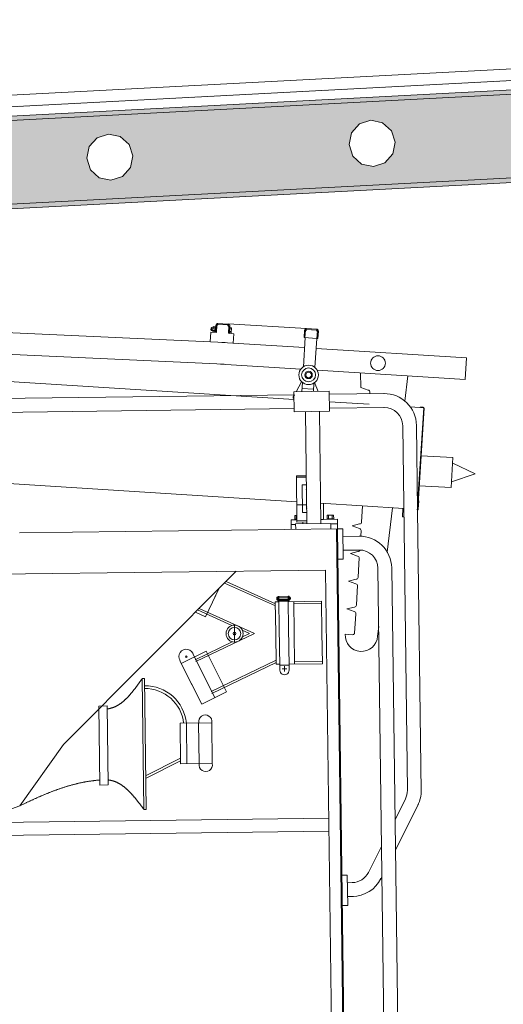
# Model space of a CAD drawing. Header units: metres. Extents: x -52 to 321, y -8 to 26.
# Tile 207 of 256: x 292.91 to 293.95, y 1.16 to 3.29. Entities that reach past the tile are written whole.
import ezdxf

# ---------------------------------------------------------------- set-up
doc = ezdxf.new("R2010")
doc.units = ezdxf.units.M
doc.header["$MEASUREMENT"] = 0
for name, color, linetype in [('30 Dachaufbau', 7, 'Continuous'), ('30 Dachstuhl', 7, 'Continuous'), ('94 Genehmigungsplanung Bemaßung', 7, 'Continuous')]:
    doc.layers.add(name, color=color, linetype=linetype)
doc.styles.add('ERSTELLTER_STIL_2', font='arial.ttf')
doc.dimstyles.new('ERSTELLTER_STIL__3', dxfattribs={"dimtxt": 0.25, "dimasz": 0.19, "dimexe": 0.18, "dimexo": 0.1, "dimgap": 0, "dimtad": 1, "dimzin": 0, "dimdsep": 46, "dimtxsty": 'ERSTELLTER_STIL_2', "dimblk": 'ARROWHEAD_6', "dimblk1": 'ARROWHEAD_6', "dimblk2": 'ARROWHEAD_6', "dimcen": 0.09, "dimclrd": 7, "dimclre": 7, "dimclrt": 7, "dimazin": 0, "dimtfac": 1, "dimtdec": 4, "dimtmove": 0, "dimatfit": 3, "dimfxl": 1, "dimtolj": 1, "dimtzin": 0, "dimarcsym": 0})

# ---------------------------------------------------------------- blocks, each defined once
blk = doc.blocks.new('*D56', base_point=(33626.1154, -0.0027))
at = {"layer": '94 Genehmigungsplanung Bemaßung', "color": 7, "linetype": 'Continuous', "lineweight": 13}
for p, q in [((294.5046, 2.8619), (294.5046, 3.0119)), ((294.6046, 2.7619), (294.4046, 2.9619)), ((294.6921, 2.8619), (294.3171, 2.8619)), ((294.5046, -0.0381), (294.5046, 2.8619)), ((294.4046, 0.0619), (294.6046, -0.1381)), ((294.6921, -0.0381), (294.3171, -0.0381)), ((294.5046, -0.1881), (294.5046, -0.0381))]:
    blk.add_line(p, q, dxfattribs=at)
at = {"layer": '94 Genehmigungsplanung Bemaßung', "color": 7, "lineweight": 13, "insert": (294.4546, 1.0783), "char_height": 0.25, "attachment_point": 7, "rotation": 90, "style": 'ERSTELLTER_STIL_2'}
blk.add_mtext('\\A1;{\\pql;\\fArial|b0|i0|c0|p0;\\W1.000000;2,90}', dxfattribs=at)
blk = doc.blocks.new('ARROWHEAD_6')
at = {"color": 0, "linetype": 'Continuous', "lineweight": 0}
for p, q in [((-0.5, -0.5), (0.5, 0.5)), ((0, 0), (-1, 0))]:
    blk.add_line(p, q, dxfattribs=at)
blk = doc.blocks.new('*D57', base_point=(33626.1154, -0.0027))
at = {"layer": '94 Genehmigungsplanung Bemaßung', "color": 7, "linetype": 'Continuous', "lineweight": 13}
for p, q in [((296.5131, 3.0852), (296.5131, 3.2352)), ((296.6131, 2.9852), (296.4131, 3.1852)), ((296.7006, 3.0852), (296.3256, 3.0852)), ((296.5131, -0.0381), (296.5131, 3.0852)), ((296.4131, 0.0619), (296.6131, -0.1381)), ((296.7006, -0.0381), (296.3256, -0.0381)), ((296.5131, -0.1881), (296.5131, -0.0381))]:
    blk.add_line(p, q, dxfattribs=at)
at = {"layer": '94 Genehmigungsplanung Bemaßung', "color": 7, "lineweight": 13, "insert": (296.523, 1.127), "char_height": 0.25, "attachment_point": 7, "rotation": 90, "style": 'ERSTELLTER_STIL_2'}
blk.add_mtext('\\A1;{\\pql;\\fArial|b0|i0|c0|p0;\\W1.000000;3,12\\fArial|b0|i0|c0|p0;\\W1.000000;\\A1{\\H.66x;\\S5^  ;}}', dxfattribs=at)

msp = doc.modelspace()

# ---------------------------------------------------------------- hatches: boundary and pattern name
at = {"layer": '30 Dachstuhl', "linetype": 'Continuous', "lineweight": 0, "true_color": 0x000000}
for points in [[(292.0175, 3.057), (292.0176, 3.0558), (297.0107, 3.3175), (297.0107, 3.3186)], [(292.0184, 3.0361), (292.0173, 3.036), (292.0173, 3.026), (297.0161, 3.288), (297.0161, 3.2977), (292.0184, 3.0358)], [(297.0161, 3.1078), (292.0173, 2.8458), (292.0173, 2.8358), (292.4656, 2.8593), (292.4656, 2.8619), (292.5161, 2.8619), (297.0161, 3.0977)]]:
    msp.add_hatch(color=18, dxfattribs=at).paths.add_polyline_path(points)
h = msp.add_hatch(color=18, dxfattribs=at)
h.paths.add_polyline_path([(292.0173, 2.8458), (297.0161, 3.1078), (297.0161, 3.288), (292.0173, 3.026)])
h.paths.add_polyline_path([(292.4921, 2.9358), (292.4841, 2.9604), (292.4895, 2.9857), (292.5068, 3.0049), (292.5314, 3.0129), (292.5567, 3.0075), (292.576, 2.9902), (292.584, 2.9656), (292.5786, 2.9403), (292.5613, 2.921), (292.5367, 2.9131), (292.5113, 2.9184)], flags=0)
h.paths.add_polyline_path([(293.0588, 2.9654), (293.0508, 2.9901), (293.0561, 3.0154), (293.0735, 3.0346), (293.0981, 3.0426), (293.1234, 3.0372), (293.1426, 3.0199), (293.1506, 2.9953), (293.1452, 2.97), (293.1279, 2.9507), (293.1033, 2.9427), (293.078, 2.9481)], flags=0)
h.paths.add_polyline_path([(293.6254, 2.9951), (293.6174, 3.0198), (293.6228, 3.0451), (293.6401, 3.0643), (293.6647, 3.0723), (293.69, 3.0669), (293.7093, 3.0496), (293.7173, 3.025), (293.7119, 2.9997), (293.6946, 2.9804), (293.67, 2.9724), (293.6446, 2.9778)], flags=0)
h.paths.add_polyline_path([(294.1921, 3.0248), (294.1841, 3.0495), (294.1894, 3.0748), (294.2068, 3.094), (294.2314, 3.102), (294.2567, 3.0966), (294.2759, 3.0793), (294.2839, 3.0547), (294.2785, 3.0294), (294.2612, 3.0101), (294.2366, 3.0021), (294.2113, 3.0075)], flags=0)
h.paths.add_polyline_path([(294.7587, 3.0545), (294.7507, 3.0792), (294.7561, 3.1045), (294.7734, 3.1237), (294.798, 3.1317), (294.8233, 3.1263), (294.8426, 3.109), (294.8506, 3.0844), (294.8452, 3.0591), (294.8279, 3.0398), (294.8033, 3.0318), (294.7779, 3.0372)], flags=0)
h.paths.add_polyline_path([(295.3174, 3.1089), (295.3227, 3.1342), (295.3401, 3.1534), (295.3647, 3.1614), (295.39, 3.156), (295.4092, 3.1387), (295.4172, 3.1141), (295.4119, 3.0888), (295.3945, 3.0695), (295.3699, 3.0615), (295.3446, 3.0669), (295.3254, 3.0842)], flags=0)
h.paths.add_polyline_path([(295.884, 3.1385), (295.8894, 3.1639), (295.9067, 3.1831), (295.9313, 3.1911), (295.9567, 3.1857), (295.9759, 3.1684), (295.9839, 3.1438), (295.9785, 3.1185), (295.9612, 3.0992), (295.9366, 3.0912), (295.9113, 3.0966), (295.892, 3.1139)], flags=0)
h.paths.add_polyline_path([(296.4507, 3.1682), (296.4561, 3.1936), (296.4734, 3.2128), (296.498, 3.2208), (296.5233, 3.2154), (296.5425, 3.1981), (296.5505, 3.1735), (296.5452, 3.1482), (296.5278, 3.1289), (296.5032, 3.1209), (296.4779, 3.1263), (296.4587, 3.1436)], flags=0)

# ---------------------------------------------------------------- linework, layer by layer
at = {"color": 7, "linetype": 'Continuous', "lineweight": 13}
for p, q in [((289.8487, 2.7549), (293.3497, 2.5921)), ((289.8458, 2.708), (293.3476, 2.5452)), ((289.8505, 2.6995), (293.4987, 2.469)), ((293.3193, 2.623), (293.3191, 2.6202)), ((293.3191, 2.6202), (293.3206, 2.6185)), ((293.3193, 2.623), (293.321, 2.6245)), ((293.3235, 2.6188), (293.3201, 2.619)), ((293.3238, 2.6237), (293.3204, 2.6239)), ((293.321, 2.6245), (293.3206, 2.6185)), ((293.3234, 2.6183), (293.3206, 2.6185)), ((293.3238, 2.6243), (293.321, 2.6245)), ((293.324, 2.6268), (293.3233, 2.6158)), ((293.3273, 2.6155), (293.3233, 2.6158)), ((293.3274, 2.6183), (293.3234, 2.6185)), ((293.3278, 2.6238), (293.3238, 2.624)), ((293.328, 2.6265), (293.324, 2.6268)), ((293.3273, 2.6156), (293.328, 2.6265)), ((293.328, 2.6265), (293.3273, 2.6155)), ((293.3291, 2.6154), (293.3273, 2.6156)), ((293.3277, 2.6224), (293.3294, 2.6205)), ((293.3277, 2.6217), (293.3293, 2.6198)), ((293.3297, 2.6264), (293.328, 2.6265)), ((293.329, 2.6139), (293.33, 2.6299)), ((293.3297, 2.6264), (293.3291, 2.6154)), ((293.332, 2.6298), (293.331, 2.6138)), ((293.3319, 2.6288), (293.3351, 2.6316)), ((293.356, 2.6302), (293.3341, 2.6316)), ((293.3342, 2.6336), (293.3561, 2.6322)), ((293.3578, 2.6271), (293.355, 2.6303)), ((293.5254, 2.6227), (293.3561, 2.6323)), ((293.3569, 2.6122), (293.3579, 2.6281)), ((293.3599, 2.628), (293.3589, 2.6121)), ((293.3596, 2.6245), (293.359, 2.6135)), ((293.3631, 2.616), (293.3591, 2.6163)), ((293.3635, 2.6215), (293.3595, 2.6218)), ((293.3636, 2.6243), (293.3596, 2.6245)), ((293.3636, 2.6243), (293.3629, 2.6133)), ((293.5202, 2.603), (293.5212, 2.619)), ((293.5232, 2.6188), (293.5222, 2.6029)), ((293.5231, 2.6178), (293.5263, 2.6206)), ((293.5472, 2.6193), (293.5253, 2.6207)), ((293.5254, 2.6227), (293.5473, 2.6213)), ((293.549, 2.6162), (293.5462, 2.6194)), ((293.5481, 2.6012), (293.5491, 2.6172)), ((293.5511, 2.6171), (293.5501, 2.6011)), ((293.3177, 2.5936), (293.319, 2.6146)), ((293.331, 2.6138), (293.319, 2.6146)), ((293.3589, 2.6121), (293.3569, 2.6122)), ((293.3688, 2.6114), (293.3569, 2.6122)), ((293.3629, 2.6133), (293.359, 2.6135)), ((293.3688, 2.6114), (293.3675, 2.591)), ((293.5226, 2.6029), (293.5187, 2.5399)), ((293.5202, 2.603), (293.5481, 2.6012)), ((293.5476, 2.6013), (293.5436, 2.5384)), ((293.5501, 2.6011), (293.5481, 2.6012)), ((293.3426, 2.5926), (293.5213, 2.5813)), ((293.5462, 2.5797), (293.8708, 2.5592)), ((293.8708, 2.5592), (293.8679, 2.5124)), ((293.3397, 2.5457), (293.5132, 2.5348)), ((293.5484, 2.5325), (293.8679, 2.5124)), ((293.6425, 2.5266), (293.6429, 2.4955)), ((293.5031, 2.4861), (293.5151, 2.5077)), ((293.5166, 2.5063), (293.5153, 2.4863)), ((293.5157, 2.4932), (293.5406, 2.4916)), ((293.5415, 2.5047), (293.5403, 2.4866)), ((293.5508, 2.4867), (293.5431, 2.5059)), ((293.6586, 2.4895), (293.6429, 2.4955)), ((293.6586, 2.4895), (293.6429, 2.4955)), ((292.5461, 2.4672), (293.4995, 2.4795)), ((293.4971, 2.4751), (293.4969, 2.4722)), ((293.4969, 2.4722), (293.4987, 2.472)), ((293.4971, 2.4751), (293.4995, 2.4795)), ((293.5747, 2.4804), (293.6941, 2.482)), ((293.6621, 2.4816), (293.6623, 2.4853)), ((292.5464, 2.4373), (293.4989, 2.4495)), ((293.5749, 2.4642), (293.6606, 2.4588)), ((293.5751, 2.4505), (293.6942, 2.4521)), ((293.7498, 2.4532), (293.7785, 2.4514)), ((293.7654, 2.2425), (293.7786, 2.4509)), ((293.7658, 2.2325), (293.7796, 2.4508)), ((293.7727, 2.4532), (293.7777, 2.4529)), ((293.7727, 2.4532), (293.7727, 2.4522)), ((293.7727, 2.4522), (293.7776, 2.4519)), ((293.5235, 2.4433), (293.5266, 2.2007)), ((293.5534, 2.4436), (293.5565, 2.2011)), ((293.7333, 2.4126), (293.7434, 1.625)), ((293.7632, 2.4134), (293.7656, 2.2302)), ((293.8419, 2.3438), (293.7731, 2.3478)), ((293.8382, 2.279), (293.8419, 2.3438)), ((293.5044, 2.2485), (292.3448, 2.3218)), ((293.8899, 2.3086), (293.8412, 2.3314)), ((293.5037, 2.3043), (293.5253, 2.3046)), ((293.5049, 2.2075), (293.5037, 2.3043)), ((293.5037, 2.3013), (293.5253, 2.3016)), ((293.8899, 2.3086), (293.8389, 2.2915)), ((293.5255, 2.2851), (293.5165, 2.285)), ((293.5165, 2.285), (293.5172, 2.2251)), ((293.769, 2.283), (293.8382, 2.279)), ((293.5045, 2.2414), (293.5261, 2.2417)), ((293.7356, 2.2339), (293.556, 2.2453)), ((293.5619, 2.2449), (293.5623, 2.2104)), ((293.6445, 2.2042), (293.6468, 2.2395)), ((293.7327, 2.2161), (293.7339, 2.234)), ((293.7668, 2.2325), (293.7679, 2.2504)), ((293.7669, 2.2505), (293.7679, 2.2504)), ((293.5003, 2.2186), (293.5048, 2.2186)), ((293.5003, 2.2186), (293.5004, 2.2106)), ((293.5034, 2.2106), (293.5033, 2.2186)), ((293.5172, 2.2251), (293.5263, 2.2252)), ((293.5842, 2.2197), (293.5702, 2.2195)), ((293.5703, 2.2115), (293.5702, 2.2195)), ((293.5843, 2.2117), (293.5703, 2.2115)), ((293.5703, 2.2105), (293.5703, 2.2115)), ((293.5732, 2.2195), (293.5733, 2.2115)), ((293.5813, 2.2116), (293.5812, 2.2196)), ((293.5842, 2.2197), (293.5843, 2.2117)), ((293.5843, 2.2107), (293.5843, 2.2117)), ((293.7327, 2.2161), (293.7358, 2.2159)), ((293.7656, 2.2302), (293.7734, 1.6228)), ((293.4924, 2.2095), (293.5049, 2.2097)), ((293.4926, 2.1994), (293.4924, 2.2095)), ((293.5022, 2.1995), (293.4926, 2.1994)), ((293.4926, 2.1994), (293.4927, 2.1894)), ((293.5004, 2.2106), (293.5049, 2.2107)), ((293.5004, 2.2096), (293.5004, 2.2106)), ((293.5049, 2.2075), (293.5265, 2.2078)), ((293.505, 2.2045), (293.5049, 2.2075)), ((293.505, 2.2045), (293.5266, 2.2048)), ((293.5175, 2.2006), (293.5175, 2.2046)), ((293.5564, 2.2103), (293.5923, 2.2108)), ((293.5623, 2.2104), (293.5564, 2.2103)), ((293.5924, 2.2007), (293.5783, 2.2005)), ((293.5924, 2.2007), (293.5923, 2.2108)), ((293.5924, 2.2007), (293.5925, 2.1907)), ((293.624, 2.1965), (293.6403, 2.2005)), ((293.5925, 2.19), (292.9055, 2.1812)), ((293.5905, 2.19), (293.6088, 0.7691)), ((293.6041, 2.1902), (293.5925, 2.19)), ((293.5925, 2.19), (293.6108, 0.7691)), ((293.6049, 2.1247), (293.6041, 2.1902)), ((293.6043, 2.1737), (293.639, 2.1742)), ((293.6046, 2.1438), (293.6394, 2.1442)), ((293.5934, 2.1246), (293.6049, 2.1247)), ((293.7097, 2.1055), (293.7258, 0.8565)), ((292.6271, 2.0889), (293.5667, 2.1009)), ((293.0007, 1.7241), (293.3738, 2.0985)), ((293.5667, 2.1009), (293.5838, 0.7687)), ((293.6798, 2.1048), (293.6959, 0.8565)), ((293.4584, 2.0234), (293.3484, 2.0729)), ((293.4583, 2.0283), (293.3518, 2.0763)), ((293.3295, 2.0466), (293.3077, 1.9999)), ((293.3273, 2.0421), (293.3363, 2.0607)), ((293.464, 2.0428), (293.4632, 2.0428)), ((293.464, 2.044), (293.4641, 2.035)), ((293.4649, 2.044), (293.464, 2.044)), ((293.4651, 2.035), (293.4649, 2.044)), ((293.465, 2.0428), (293.466, 2.0428)), ((293.466, 2.044), (293.4859, 2.0443)), ((293.466, 2.044), (293.466, 2.0417)), ((293.4661, 2.0364), (293.466, 2.044)), ((293.466, 2.0417), (293.486, 2.042)), ((293.4661, 2.0378), (293.466, 2.0417)), ((293.4859, 2.0443), (293.486, 2.042)), ((293.486, 2.0367), (293.4859, 2.0443)), ((293.487, 2.0431), (293.486, 2.0431)), ((293.486, 2.038), (293.486, 2.042)), ((293.487, 2.0415), (293.486, 2.0414)), ((293.487, 2.0443), (293.488, 2.0443)), ((293.4871, 2.0353), (293.487, 2.0443)), ((293.488, 2.0443), (293.4881, 2.0353)), ((293.488, 2.0431), (293.4887, 2.0431)), ((293.488, 2.0415), (293.4888, 2.0415)), ((293.4661, 2.0323), (293.4582, 2.0322)), ((293.4591, 1.9648), (293.4582, 2.0322)), ((293.4612, 2.038), (293.4612, 2.0407)), ((293.463, 2.038), (293.4629, 2.0409)), ((293.464, 2.0412), (293.4632, 2.0412)), ((293.4641, 2.0378), (293.4633, 2.0378)), ((293.4641, 2.036), (293.4633, 2.036)), ((293.4641, 2.0343), (293.4641, 2.035)), ((293.4651, 2.0343), (293.4641, 2.0343)), ((293.465, 2.0412), (293.466, 2.0412)), ((293.465, 2.0381), (293.4661, 2.0382)), ((293.465, 2.0378), (293.4871, 2.0381)), ((293.4651, 2.036), (293.4871, 2.0363)), ((293.4651, 2.035), (293.4651, 2.0343)), ((293.4654, 2.0347), (293.4868, 2.035)), ((293.4654, 2.0337), (293.4868, 2.034)), ((293.4661, 2.0337), (293.4668, 1.976)), ((293.4871, 2.0384), (293.486, 2.0384)), ((293.4868, 1.9762), (293.4861, 2.034)), ((293.5581, 2.0335), (293.4861, 2.0325)), ((293.4871, 2.0353), (293.4871, 2.0346)), ((293.4871, 2.0346), (293.4881, 2.0346)), ((293.488, 2.0381), (293.4888, 2.0381)), ((293.4881, 2.0363), (293.4888, 2.0363)), ((293.4881, 2.0346), (293.4881, 2.0353)), ((293.4891, 2.0384), (293.4891, 2.0412)), ((293.4909, 2.0384), (293.4908, 2.0411)), ((293.4999, 1.8979), (293.4982, 2.0327)), ((293.5582, 2.0285), (293.4983, 2.0277)), ((293.559, 1.9661), (293.5581, 2.0335)), ((293.3077, 1.9999), (293.2859, 2.0102)), ((293.3646, 1.9812), (293.2904, 2.0147)), ((293.4134, 1.9642), (293.2938, 2.0181)), ((293.3704, 1.9449), (293.3699, 1.9833)), ((293.4134, 1.9642), (293.2869, 1.9032)), ((293.4027, 1.9641), (293.3869, 1.9712)), ((293.4027, 1.9641), (293.3871, 1.9566)), ((293.4591, 1.9648), (293.46, 1.8974)), ((293.4668, 1.976), (293.4679, 1.8933)), ((293.4879, 1.8936), (293.4868, 1.9762)), ((293.559, 1.9661), (293.5598, 1.8987)), ((293.3651, 1.9459), (293.2848, 1.9073)), ((293.3086, 1.9258), (293.2551, 1.8988)), ((293.2685, 1.9138), (293.2635, 1.9138)), ((293.266, 1.9163), (293.266, 1.9113)), ((293.3071, 1.8663), (293.2816, 1.9173)), ((293.3316, 1.8796), (293.3086, 1.9258)), ((293.2778, 1.8533), (293.2517, 1.9056)), ((293.4599, 1.9062), (293.3194, 1.8385)), ((293.4599, 1.9012), (293.3214, 1.8345)), ((293.4679, 1.8975), (293.46, 1.8974)), ((293.4679, 1.8954), (293.4878, 1.8957)), ((293.4679, 1.8933), (293.468, 1.8846)), ((293.478, 1.8815), (293.4779, 1.8935)), ((293.5598, 1.8987), (293.4878, 1.8977)), ((293.4879, 1.8936), (293.488, 1.8848)), ((293.5598, 1.9037), (293.4999, 1.9029)), ((293.3294, 1.8842), (293.3528, 1.8382)), ((293.4829, 1.8876), (293.4731, 1.8874)), ((293.1709, 1.8668), (293.1754, 1.8668)), ((293.1745, 1.5837), (293.1709, 1.8668)), ((293.179, 1.5838), (293.1754, 1.8668)), ((293.2762, 1.8566), (293.2993, 1.8112)), ((293.3048, 1.8708), (293.3278, 1.8256)), ((293.3065, 1.8674), (293.3278, 1.8256)), ((293.3528, 1.8382), (293.2993, 1.8112)), ((293.0772, 1.8072), (293.0952, 1.8074)), ((293.0794, 1.6364), (293.0772, 1.8072)), ((293.0952, 1.8074), (293.0974, 1.6367)), ((293.2524, 1.7702), (293.3209, 1.7711)), ((293.2524, 1.7702), (293.2536, 1.6823)), ((293.2661, 1.7704), (293.2673, 1.6825)), ((293.2925, 1.7707), (293.2936, 1.6828)), ((293.3209, 1.7711), (293.322, 1.6832)), ((293.0007, 1.7241), (292.9067, 1.5918)), ((293.2534, 1.6947), (293.1781, 1.6564)), ((293.2535, 1.689), (293.1782, 1.6508)), ((293.2536, 1.6823), (293.322, 1.6832)), ((293.0974, 1.6367), (293.0794, 1.6364)), ((293.7392, 1.6066), (293.7167, 1.5618)), ((293.7671, 1.5955), (293.7176, 1.4968)), ((292.9067, 1.5918), (292.8021, 1.5551)), ((293.1745, 1.5837), (293.179, 1.5838)), ((292.8021, 1.5551), (293.5736, 1.565)), ((292.7687, 1.5267), (293.574, 1.5371)), ((293.6875, 1.5037), (293.6595, 1.4478)), ((293.6137, 1.4421), (293.6021, 1.442)), ((293.6145, 1.3767), (293.6137, 1.4421)), ((293.6139, 1.4257), (293.6243, 1.4258)), ((293.6884, 1.4387), (293.6851, 1.4321)), ((293.6143, 1.3958), (293.6273, 1.3959)), ((293.603, 1.3765), (293.6145, 1.3767))]:
    msp.add_line(p, q, dxfattribs=at)
for points in [[(293.7444, 2.5202), (293.7381, 2.4656)], [(293.7113, 2.2355), (293.7001, 2.1395)], [(293.5784, 2.1898), (293.5783, 2.2013), (293.5021, 2.2004), (293.5023, 2.1889)]]:
    msp.add_lwpolyline(points, dxfattribs=at)
msp.add_lwpolyline([(293.5746, 2.487), (293.4985, 2.486), (293.499, 2.4429), (293.5752, 2.4439)], close=True, dxfattribs=at)
for points in [[(293.6426, 2.1741), (293.6434, 2.1863, 0.414214), (293.6397, 2.1905), (293.624, 2.1965), (293.6397, 2.1905, -0.414214), (293.6434, 2.1863)], [(293.6814, 1.9789), (293.679, 1.9579, -1), (293.6092, 1.9623), (293.6252, 1.9613, 0.414214), (293.6294, 1.965), (293.6313, 1.9949), (293.6321, 2.0069, 0.414214), (293.6283, 2.0111), (293.6127, 2.0171), (293.629, 2.0211, 0.414214), (293.6332, 2.0248), (293.6351, 2.0547), (293.6359, 2.0667, 0.414214), (293.6321, 2.0709), (293.6165, 2.0769), (293.6327, 2.0809, 0.414214), (293.637, 2.0846), (293.6389, 2.1145), (293.6396, 2.1265, 0.414214), (293.6359, 2.1307), (293.6203, 2.1367), (293.6365, 2.1407, 0.414214), (293.6408, 2.1444)]]:
    msp.add_lwpolyline(points, format="xyb", dxfattribs=at)
at = {"color": 7, "linetype": 'Continuous', "lineweight": 13, "flags": 128}
for points in [[(293.1709, 1.8668), (293.1704, 1.8661), (293.1699, 1.8653), (293.1693, 1.8646), (293.1688, 1.8639), (293.1683, 1.8632), (293.1678, 1.8624), (293.1673, 1.8617), (293.1668, 1.861), (293.1663, 1.8603), (293.1658, 1.8595), (293.1652, 1.8588), (293.1647, 1.8581), (293.1642, 1.8574), (293.1637, 1.8567), (293.1632, 1.8559), (293.1627, 1.8552), (293.1621, 1.8545), (293.1616, 1.8538), (293.1611, 1.8531), (293.1606, 1.8524), (293.1601, 1.8517), (293.1596, 1.851), (293.159, 1.8503), (293.1585, 1.8495), (293.158, 1.8488), (293.1575, 1.8481), (293.157, 1.8474), (293.1564, 1.8467), (293.1559, 1.8461), (293.1554, 1.8454), (293.1549, 1.8447), (293.1543, 1.844), (293.1538, 1.8433), (293.1533, 1.8426), (293.1527, 1.8419), (293.1522, 1.8413), (293.1517, 1.8406), (293.1511, 1.8399), (293.1506, 1.8392), (293.1501, 1.8386), (293.1495, 1.8379), (293.149, 1.8373), (293.1485, 1.8366), (293.1479, 1.836), (293.1474, 1.8353), (293.1468, 1.8347), (293.1463, 1.834), (293.1458, 1.8334), (293.1452, 1.8327), (293.1447, 1.8321), (293.1441, 1.8315), (293.1436, 1.8309), (293.143, 1.8302), (293.1425, 1.8296), (293.1419, 1.829), (293.1413, 1.8284), (293.1408, 1.8278), (293.1402, 1.8272), (293.1397, 1.8266), (293.1391, 1.826), (293.1385, 1.8254), (293.138, 1.8249), (293.1374, 1.8243), (293.1368, 1.8237), (293.1363, 1.8232), (293.1357, 1.8226), (293.1351, 1.822), (293.1345, 1.8215), (293.134, 1.821), (293.1334, 1.8204), (293.1328, 1.8199), (293.1322, 1.8194), (293.1316, 1.8188), (293.131, 1.8183), (293.1304, 1.8178), (293.1298, 1.8173), (293.1292, 1.8168), (293.1286, 1.8163), (293.128, 1.8158), (293.1274, 1.8153), (293.1268, 1.8149), (293.1262, 1.8144), (293.1256, 1.8139), (293.125, 1.8135), (293.1244, 1.813), (293.1238, 1.8126), (293.1231, 1.8121), (293.1225, 1.8117), (293.1219, 1.8113), (293.1213, 1.8109), (293.1206, 1.8105), (293.12, 1.8101), (293.1194, 1.8097), (293.1187, 1.8093), (293.1181, 1.8089), (293.1175, 1.8085), (293.1168, 1.8082), (293.1162, 1.8078), (293.1155, 1.8075), (293.1149, 1.8071), (293.1142, 1.8068), (293.1135, 1.8065), (293.1129, 1.8061), (293.1122, 1.8058), (293.1115, 1.8055), (293.1109, 1.8052), (293.1102, 1.8049), (293.1095, 1.8047), (293.1088, 1.8044), (293.1082, 1.8041), (293.1075, 1.8039), (293.1068, 1.8036), (293.1061, 1.8034), (293.1054, 1.8032), (293.1047, 1.803), (293.104, 1.8027), (293.1033, 1.8025), (293.1026, 1.8024), (293.1018, 1.8022), (293.1011, 1.802), (293.1004, 1.8018), (293.0997, 1.8017), (293.099, 1.8015), (293.0982, 1.8014), (293.0975, 1.8013), (293.0968, 1.8012), (293.096, 1.8011), (293.0953, 1.801)], [(293.0773, 1.8007), (293.0773, 1.8007), (293.0773, 1.8007), (293.0773, 1.8007), (293.0773, 1.8007), (293.0772, 1.8007), (293.0772, 1.8007), (293.0772, 1.8007), (293.0772, 1.8007), (293.0772, 1.8007), (293.0772, 1.8007), (293.0772, 1.8007), (293.0772, 1.8008)], [(293.0793, 1.6473), (293.0779, 1.6472), (293.0764, 1.6471), (293.075, 1.647), (293.0736, 1.6469), (293.0722, 1.6468), (293.0708, 1.6466), (293.0694, 1.6465), (293.068, 1.6463), (293.0666, 1.6462), (293.0652, 1.646), (293.0638, 1.6458), (293.0624, 1.6457), (293.061, 1.6455), (293.0596, 1.6453), (293.0582, 1.6451), (293.0568, 1.6449), (293.0555, 1.6447), (293.0541, 1.6445), (293.0527, 1.6442), (293.0513, 1.644), (293.0499, 1.6438), (293.0485, 1.6435), (293.0471, 1.6433), (293.0458, 1.643), (293.0444, 1.6428), (293.043, 1.6425), (293.0416, 1.6422), (293.0402, 1.6419), (293.0389, 1.6417), (293.0375, 1.6414), (293.0361, 1.6411), (293.0347, 1.6408), (293.0334, 1.6404), (293.032, 1.6401), (293.0306, 1.6398), (293.0293, 1.6395), (293.0279, 1.6392), (293.0265, 1.6388), (293.0252, 1.6385), (293.0238, 1.6381), (293.0224, 1.6378), (293.0211, 1.6374), (293.0197, 1.637), (293.0184, 1.6367), (293.017, 1.6363), (293.0156, 1.6359), (293.0143, 1.6355), (293.0129, 1.6351), (293.0116, 1.6347), (293.0102, 1.6343), (293.0089, 1.6339), (293.0075, 1.6335), (293.0062, 1.6331), (293.0048, 1.6327), (293.0035, 1.6322), (293.0021, 1.6318), (293.0008, 1.6314), (292.9994, 1.6309), (292.9981, 1.6305), (292.9967, 1.63), (292.9954, 1.6296), (292.994, 1.6291), (292.9927, 1.6287), (292.9914, 1.6282), (292.99, 1.6277), (292.9887, 1.6273), (292.9873, 1.6268), (292.986, 1.6263), (292.9847, 1.6258), (292.9833, 1.6253), (292.982, 1.6248), (292.9806, 1.6243), (292.9793, 1.6238), (292.978, 1.6233), (292.9766, 1.6228), (292.9753, 1.6223), (292.974, 1.6218), (292.9727, 1.6213), (292.9713, 1.6207), (292.97, 1.6202), (292.9687, 1.6197), (292.9673, 1.6191), (292.966, 1.6186), (292.9647, 1.6181), (292.9633, 1.6175), (292.962, 1.617), (292.9607, 1.6164), (292.9594, 1.6159), (292.958, 1.6153), (292.9567, 1.6148), (292.9554, 1.6142), (292.9541, 1.6136), (292.9528, 1.6131), (292.9514, 1.6125), (292.9501, 1.6119), (292.9488, 1.6113), (292.9475, 1.6108), (292.9462, 1.6102), (292.9448, 1.6096), (292.9435, 1.609), (292.9422, 1.6084), (292.9409, 1.6078), (292.9396, 1.6072), (292.9382, 1.6066), (292.9369, 1.606), (292.9356, 1.6054), (292.9343, 1.6048), (292.933, 1.6042), (292.9317, 1.6036), (292.9303, 1.603), (292.929, 1.6024), (292.9277, 1.6018), (292.9264, 1.6012), (292.9251, 1.6006), (292.9238, 1.6), (292.9225, 1.5993), (292.9212, 1.5987), (292.9198, 1.5981), (292.9185, 1.5975), (292.9172, 1.5969), (292.9159, 1.5962), (292.9146, 1.5956), (292.9133, 1.595), (292.912, 1.5943), (292.9107, 1.5937), (292.9093, 1.5931), (292.908, 1.5925), (292.9067, 1.5918)], [(293.1745, 1.5837), (293.174, 1.5844), (293.1735, 1.5851), (293.1729, 1.5858), (293.1724, 1.5865), (293.1719, 1.5873), (293.1713, 1.588), (293.1708, 1.5887), (293.1703, 1.5894), (293.1697, 1.5901), (293.1692, 1.5908), (293.1687, 1.5915), (293.1681, 1.5922), (293.1676, 1.5929), (293.1671, 1.5936), (293.1665, 1.5943), (293.166, 1.595), (293.1655, 1.5957), (293.1649, 1.5964), (293.1644, 1.5971), (293.1639, 1.5978), (293.1633, 1.5985), (293.1628, 1.5992), (293.1623, 1.5999), (293.1617, 1.6006), (293.1612, 1.6013), (293.1606, 1.602), (293.1601, 1.6027), (293.1596, 1.6034), (293.159, 1.604), (293.1585, 1.6047), (293.1579, 1.6054), (293.1574, 1.6061), (293.1568, 1.6067), (293.1563, 1.6074), (293.1557, 1.6081), (293.1552, 1.6087), (293.1546, 1.6094), (293.1541, 1.6101), (293.1535, 1.6107), (293.153, 1.6114), (293.1524, 1.612), (293.1519, 1.6127), (293.1513, 1.6133), (293.1508, 1.6139), (293.1502, 1.6146), (293.1497, 1.6152), (293.1491, 1.6158), (293.1485, 1.6165), (293.148, 1.6171), (293.1474, 1.6177), (293.1468, 1.6183), (293.1463, 1.6189), (293.1457, 1.6195), (293.1451, 1.6201), (293.1446, 1.6207), (293.144, 1.6213), (293.1434, 1.6219), (293.1429, 1.6225), (293.1423, 1.6231), (293.1417, 1.6236), (293.1411, 1.6242), (293.1405, 1.6248), (293.14, 1.6253), (293.1394, 1.6259), (293.1388, 1.6264), (293.1382, 1.627), (293.1376, 1.6275), (293.137, 1.628), (293.1364, 1.6286), (293.1358, 1.6291), (293.1352, 1.6296), (293.1346, 1.6301), (293.134, 1.6306), (293.1334, 1.6311), (293.1328, 1.6316), (293.1322, 1.6321), (293.1316, 1.6326), (293.131, 1.6331), (293.1304, 1.6336), (293.1298, 1.634), (293.1291, 1.6345), (293.1285, 1.6349), (293.1279, 1.6354), (293.1273, 1.6358), (293.1267, 1.6362), (293.126, 1.6367), (293.1254, 1.6371), (293.1248, 1.6375), (293.1241, 1.6379), (293.1235, 1.6383), (293.1229, 1.6387), (293.1222, 1.6391), (293.1216, 1.6395), (293.1209, 1.6398), (293.1203, 1.6402), (293.1196, 1.6406), (293.119, 1.6409), (293.1183, 1.6412), (293.1176, 1.6416), (293.117, 1.6419), (293.1163, 1.6422), (293.1156, 1.6425), (293.115, 1.6428), (293.1143, 1.6431), (293.1136, 1.6434), (293.1129, 1.6437), (293.1123, 1.644), (293.1116, 1.6442), (293.1109, 1.6445), (293.1102, 1.6447), (293.1095, 1.645), (293.1088, 1.6452), (293.1081, 1.6454), (293.1074, 1.6456), (293.1067, 1.6458), (293.106, 1.646), (293.1053, 1.6462), (293.1046, 1.6464), (293.1038, 1.6465), (293.1031, 1.6467), (293.1024, 1.6468), (293.1017, 1.647), (293.1009, 1.6471), (293.1002, 1.6472), (293.0995, 1.6473), (293.0987, 1.6474), (293.098, 1.6475), (293.0972, 1.6476)]]:
    msp.add_lwpolyline(points, dxfattribs=at)
at = {"color": 7, "linetype": 'Continuous', "lineweight": 13}
for centre, radius in [((293.68, 2.5477), 0.016), ((293.5301, 2.5223), 0.021), ((293.5301, 2.5223), 0.015), ((293.5301, 2.5223), 0.00799), ((293.5301, 2.5223), 0.00599), ((293.3701, 1.9636), 0.0184), ((293.3701, 1.9636), 0.0136), ((293.3701, 1.9636), 0.003), ((293.3701, 1.9636), 0.003)]:
    msp.add_circle(centre, radius, dxfattribs=at)
for centre, radius, start, end in [((293.334, 2.6296), 0.00399, 86.3855, 176.3855), ((293.334, 2.6296), 0.002, 86.3855, 176.3855), ((293.3559, 2.6283), 0.002, 356.3855, 86.3855), ((293.3559, 2.6283), 0.00399, 356.3855, 86.3855), ((293.5252, 2.6187), 0.00399, 86.3855, 176.3855), ((293.5252, 2.6187), 0.002, 86.3855, 176.3855), ((293.5471, 2.6173), 0.002, 356.3855, 86.3855), ((293.5471, 2.6173), 0.00399, 356.3855, 86.3855), ((293.6583, 2.4855), 0.00399, 356.3855, 86.3855), ((293.6583, 2.4855), 0.00399, 356.3855, 86.3855), ((293.6931, 2.4119), 0.0701, 1.2191, 90.5352), ((293.6934, 2.4121), 0.0399, 0.7355, 90.7355), ((293.7776, 2.4509), 0.000999, 356.3855, 86.3855), ((293.7776, 2.4509), 0.002, 356.3855, 86.3855), ((293.5291, 2.2752), 0.00399, 149.3104, 212.1607), ((293.5296, 2.2353), 0.00399, 149.3104, 212.1607), ((293.7638, 2.2327), 0.000999, 266.3855, 356.3855), ((293.7638, 2.2327), 0.002, 331.6636, 356.3855), ((293.7638, 2.2327), 0.003, 306.3743, 356.3855), ((293.6406, 2.2045), 0.00399, 266.3855, 356.3855), ((293.6396, 2.1041), 0.0701, 1.2191, 90.5352), ((293.6399, 2.1043), 0.0399, 0.7355, 90.7355), ((293.4632, 2.0407), 0.00205, 90.7355, 180.7355), ((293.4888, 2.0411), 0.00205, 0.7355, 90.7355), ((293.4888, 2.0412), 0.0003, 0.7355, 90.7355), ((293.4633, 2.0381), 0.00205, 180.7355, 270.7355), ((293.4632, 2.0409), 0.0003, 90.7355, 180.7355), ((293.4633, 2.0381), 0.0003, 180.7355, 270.7355), ((293.4653, 2.035), 0.00125, 214.8614, 270.7355), ((293.4654, 2.035), 0.0003, 180.7355, 270.7355), ((293.4868, 2.0353), 0.0003, 270.7355, 0.7355), ((293.4868, 2.0352), 0.00125, 270.7355, 326.6097), ((293.4888, 2.0384), 0.00205, 270.7355, 0.7355), ((293.4888, 2.0384), 0.0003, 270.7355, 0.7355), ((293.266, 1.9138), 0.016, 12.6898, 212.2617), ((293.266, 1.9138), 0.016, 238.8799, 239.6668), ((293.478, 1.8847), 0.00999, 180.7355, 0.7355), ((293.1767, 1.7612), 0.0899, 5.8366, 90.7355), ((293.1767, 1.7612), 0.0839, 6.2005, 90.7355), ((293.3071, 1.7736), 0.0144, 349.5676, 191.3602), ((293.3079, 1.6802), 0.0144, 169.5676, 11.9035), ((293.7035, 1.6245), 0.0399, 333.3441, 0.7355), ((293.7035, 1.6245), 0.0699, 333.3441, 0.7355), ((293.6238, 1.4658), 0.0399, 270.7355, 333.3441), ((293.6238, 1.4658), 0.0699, 270.7355, 333.3441)]:
    msp.add_arc(centre, radius, start, end, dxfattribs=at)
at = {"layer": '30 Dachaufbau', "color": 7, "linetype": 'Continuous', "lineweight": 13}
for p, q in [((292.0173, 3.0558), (297.0161, 3.3178)), ((292.0184, 3.0358), (297.0161, 3.2977))]:
    msp.add_line(p, q, dxfattribs=at)
at = {"layer": '30 Dachstuhl', "color": 7, "linetype": 'Continuous', "lineweight": 13}
for p, q in [((292.016, 3.0808), (297.0092, 3.3424)), ((292.0163, 3.0808), (297.0094, 3.3424)), ((292.0173, 3.026), (297.0161, 3.288)), ((297.0161, 3.1078), (292.0173, 2.8458)), ((292.5161, 2.8619), (297.0161, 3.0977)), ((293.6228, 3.0451), (293.6401, 3.0643)), ((293.6401, 3.0643), (293.6647, 3.0723)), ((293.6647, 3.0723), (293.6647, 3.0723)), ((293.6647, 3.0723), (293.69, 3.0669)), ((293.69, 3.0669), (293.7093, 3.0496)), ((293.0735, 3.0346), (293.0981, 3.0426)), ((293.0981, 3.0426), (293.1234, 3.0372)), ((293.6174, 3.0198), (293.6228, 3.0451)), ((293.7093, 3.0496), (293.7173, 3.025)), ((293.0561, 3.0154), (293.0735, 3.0346)), ((293.1234, 3.0372), (293.1426, 3.0199)), ((293.1426, 3.0199), (293.1506, 2.9953)), ((293.6254, 2.9951), (293.6174, 3.0198)), ((293.7173, 3.025), (293.7119, 2.9997)), ((293.0508, 2.9901), (293.0561, 3.0154)), ((293.7119, 2.9997), (293.6946, 2.9804)), ((293.0588, 2.9654), (293.0508, 2.9901)), ((293.1506, 2.9953), (293.1452, 2.97)), ((293.6446, 2.9778), (293.6254, 2.9951)), ((293.6446, 2.9778), (293.6446, 2.9778)), ((293.67, 2.9724), (293.6446, 2.9778)), ((293.6946, 2.9804), (293.67, 2.9724)), ((293.078, 2.9481), (293.0588, 2.9654)), ((293.1452, 2.97), (293.1279, 2.9507)), ((293.67, 2.9724), (293.67, 2.9724)), ((293.078, 2.9481), (293.078, 2.9481)), ((293.1033, 2.9427), (293.078, 2.9481)), ((293.1279, 2.9507), (293.1033, 2.9427)), ((293.1033, 2.9427), (293.1033, 2.9427))]:
    msp.add_line(p, q, dxfattribs=at)

# ---------------------------------------------------------------- dimensions: what is measured, and where the dimension line sits
at = {"layer": '94 Genehmigungsplanung Bemaßung', "color": 7, "linetype": 'Continuous', "lineweight": 13}
for base, p1, p2, picture, middle in [((296.5131, 3.0852), (292.5656, -0.0381), (297.0161, 3.0852), '*D57', (296.3381, 1.7872)), ((294.5046, 2.8619), (292.5297, -0.0381), (292.5656, 2.8619), '*D56', (294.3296, 1.4019))]:
    dim = msp.add_linear_dim(base=base, p1=p1, p2=p2, angle=90, dimstyle='ERSTELLTER_STIL__3', dxfattribs=at)
    dim.commit()
    dim.dimension.update_dxf_attribs({"geometry": picture, "text_midpoint": middle, "dimtype": 160, "text_rotation": 90})

doc.saveas('drawing.dxf')
